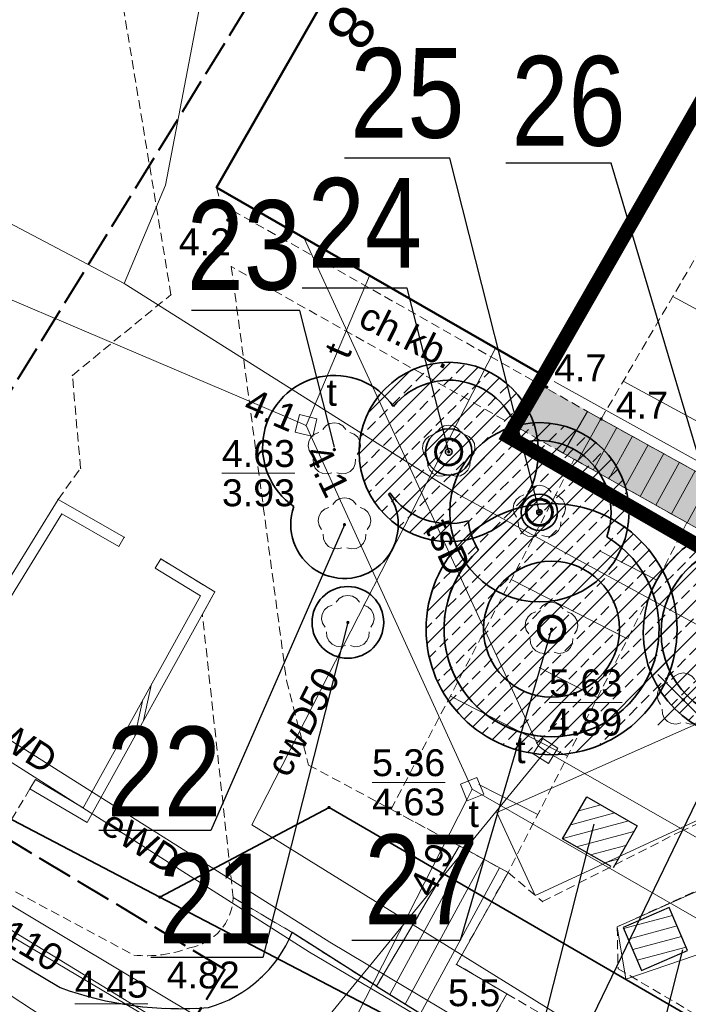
# Model space of a CAD drawing. Extents: x 5477758 to 5478333, y 5918235 to 5918502.
# Tile 60 of 130: x 5477910 to 5477929, y 5918420 to 5918447. Entities that reach past the tile are written whole.
import ezdxf
from ezdxf.enums import TextEntityAlignment as Align

# ---------------------------------------------------------------- set-up
doc = ezdxf.new("R2010")
doc.units = 0
doc.header["$LTSCALE"] = 0.25
doc.header["$PDSIZE"] = 0.75
for name, pattern in [('budynki akt$0$DASHED', [19.05, 12.7, -6.35]), ('PRZER1-1', [2, 1, -1]), ('PRZER2-1', [3, 2, -1]), ('PRZER3-1', [4, 3, -1]), ('PRZER4-1', [5, 4, -1]), ('tabelka$0$mapa PZT$0$xref$0$1753 Tchnologia.dwg$0${ Half Dash }', [0])]:
    doc.linetypes.add(name, pattern=pattern)
doc.layers.get('0').update_dxf_attribs({"linetype": 'CONTINUOUS', "lineweight": 13})
for name, color, linetype, lineweight in [('0_NAWIERZCHNIA UTWARDZONA_CHODNIK', 254, 'CONTINUOUS', 0), ('A_GRANICA OPRACOWANIA', 7, 'CONTINUOUS', 0), ('GEPADR_O', 252, 'CONTINUOUS', 18), ('GEPPGD', 252, 'CONTINUOUS', 18), ('GESBZO', 252, 'CONTINUOUS', 50), ('GESDZI', 30, 'CONTINUOUS', 35), ('GESUZY', 252, 'PRZER1-1', 18), ('GSLKRW', 252, 'CONTINUOUS', 25), ('GSPPRB', 252, 'CONTINUOUS', 20), ('GSPRDL', 252, 'CONTINUOUS', 18), ('GSPWPN', 252, 'CONTINUOUS', 13), ('GSPWPN_O', 252, 'CONTINUOUS', 13), ('GSSDSO', 252, 'CONTINUOUS', 18), ('GSSKOA', 252, 'PRZER3-1', 18), ('GSSKOD', 252, 'PRZER2-1', 18), ('GSSKOD_O', 252, 'PRZER2-1', 18), ('GSSSCK', 252, 'CONTINUOUS', 18), ('GSSZSN', 252, 'PRZER2-1', 18), ('GULCPR', 252, 'CONTINUOUS', 18), ('GULCPR_O', 252, 'CONTINUOUS', 18), ('GULEPR', 252, 'CONTINUOUS', 18), ('GULEPR_O', 252, 'CONTINUOUS', 18), ('GULKPR', 252, 'CONTINUOUS', 18), ('GULTPR', 252, 'CONTINUOUS', 18), ('GULTPR_O', 252, 'CONTINUOUS', 18), ('GULWPR', 252, 'CONTINUOUS', 18), ('GULWPR_O', 252, 'CONTINUOUS', 18), ('GUPIKP', 252, 'CONTINUOUS', 18), ('GUPIWZ', 252, 'CONTINUOUS', 18), ('GUPIWZ_O', 252, 'CONTINUOUS', 18), ('GUPPRZ', 252, 'CONTINUOUS', 18), ('GUPPRZ_O', 252, 'CONTINUOUS', 18), ('zakres', 252, 'PRZER4-1', 50), ('ZZ_brak-drzewa', 4, 'CONTINUOUS', 30), ('ZZ_deskowanie', 170, 'CONTINUOUS', 60), ('ZZ_ekran', 55, 'BATTING', 13), ('ZZ_grupa', 60, 'CONTINUOUS', 30), ('ZZ_grupa-krzewow-szraf', 60, 'CONTINUOUS', 13), ('ZZ_korona', 94, 'CONTINUOUS', 35), ('ZZ_nawadnianie', 150, 'CONTINUOUS', 9), ('ZZ_NSOD', 202, 'CONTINUOUS', 35), ('ZZ_numer-inwentaryzacyjny', 5, 'CONTINUOUS', 25), ('ZZ_SOD', 210, 'tabelka$0$mapa PZT$0$xref$0$1753 Tchnologia.dwg$0${ Half Dash }', 35), ('ZZ_średnica-pnia', 130, 'CONTINUOUS', 35)]:
    doc.layers.add(name, color=color, linetype=linetype, lineweight=lineweight)
doc.styles.add('GEO-INFO', font='arial.ttf')
doc.styles.add('zielen', font='ARIALN.TTF', dxfattribs={"height": 2.5})
doc.linetypes.add('BATTING', pattern='A,0.00254,-2.54,[134,ltypeshp.shx,S=2.54,R=0,X=-2.54,Y=0],-5.08,[134,ltypeshp.shx,S=2.54,R=180,X=2.54,Y=0],-2.54', length=10.16254)
pattern_1 = [(194.933, (5477837.84446, 5918344.9947), (0.08181636, -0.3067773), [])]
pattern_2 = [(45, (0, 0), (-0.449012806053, 0.449012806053), []), (45, (0.449, 0), (-0.449012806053, 0.449012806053), [0.3175, -0.15875])]

# ---------------------------------------------------------------- blocks, each defined once
blk = doc.blocks.new('EPPGN')
blk.add_hatch(color=0).paths.add_polyline_path([(0, -0.09), (0.027812, -0.085595), (0.052901, -0.072812), (0.072812, -0.052901), (0.085595, -0.027812), (0.09, 0), (0.085595, 0.027812), (0.072812, 0.052901), (0.052901, 0.072812), (0.027812, 0.085595), (0, 0.09), (-0.027812, 0.085595), (-0.052901, 0.072812), (-0.072812, 0.052901), (-0.085595, 0.027812), (-0.09, 0), (-0.085595, -0.027812), (-0.072812, -0.052901), (-0.052901, -0.072812), (-0.027812, -0.085595)])
blk = doc.blocks.new('POINT')
at = {"color": 0}
blk.add_point((0, 0), dxfattribs=at)
blk = doc.blocks.new('ODTN_2')
at = {"color": 0}
for points in [[(-1.5, -0.5), (0.5, 0.5)], [(-0.5, -0.5), (1.5, 0.5)]]:
    blk.add_lwpolyline(points, dxfattribs=at)
blk = doc.blocks.new('KOLO')
blk.add_hatch(color=0).paths.add_polyline_path([(-0.5, 0), (-0.482963, -0.12941), (-0.433013, -0.25), (-0.353553, -0.353553), (-0.25, -0.433013), (-0.12941, -0.482963), (0, -0.5), (0.12941, -0.482963), (0.25, -0.433013), (0.353553, -0.353553), (0.433013, -0.25), (0.482963, -0.12941), (0.5, 0), (0.482963, 0.12941), (0.433013, 0.25), (0.353553, 0.353553), (0.25, 0.433013), (0.12941, 0.482963), (0, 0.5), (-0.12941, 0.482963), (-0.25, 0.433013), (-0.353553, 0.353553), (-0.433013, 0.25), (-0.482963, 0.12941)])
blk = doc.blocks.new('KWADRAT_NIEPRZEZR')
at = {"color": 0}
blk.add_lwpolyline([(-0.5, -0.5), (0.5, -0.5), (0.5, 0.5), (-0.5, 0.5)], close=True, dxfattribs=at)
blk = doc.blocks.new('SPDLP')
blk.add_hatch(color=0).paths.add_polyline_path([(0, -0.09), (0.027812, -0.085595), (0.052901, -0.072812), (0.072812, -0.052901), (0.085595, -0.027812), (0.09, 0), (0.085595, 0.027812), (0.072812, 0.052901), (0.052901, 0.072812), (0.027812, 0.085595), (0, 0.09), (-0.027812, 0.085595), (-0.052901, 0.072812), (-0.072812, 0.052901), (-0.085595, 0.027812), (-0.09, 0), (-0.085595, -0.027812), (-0.072812, -0.052901), (-0.052901, -0.072812), (-0.027812, -0.085595)])
at = {"color": 0}
for points in [[(-0.648554, 1.126667), (-0.481106, 1.325358), (-0.255912, 1.454989), (0, 1.5), (0.255912, 1.454989), (0.481106, 1.325358), (0.648554, 1.126667)], [(-1.271938, -0.268652), (-1.40916, -0.048001), (-1.462858, 0.20623), (-1.426585, 0.463525), (-1.304695, 0.693003), (-1.11182, 0.867117), (-0.871109, 0.964971)], [(0.871109, 0.964971), (1.11182, 0.867117), (1.304695, 0.693003), (1.426585, 0.463525), (1.462858, 0.20623), (1.40916, -0.048001), (1.271938, -0.268652)], [(-0.137547, -1.292703), (-0.389802, -1.355024), (-0.648184, -1.327532), (-0.881678, -1.213525), (-1.062258, -1.026689), (-1.168249, -0.78945), (-1.186929, -0.530282)], [(1.186929, -0.530282), (1.168249, -0.78945), (1.062258, -1.026689), (0.881678, -1.213525), (0.648184, -1.327532), (0.389802, -1.355024), (0.137547, -1.292703)]]:
    blk.add_lwpolyline(points, dxfattribs=at)
blk = doc.blocks.new('brak-drzewa')
at = {"layer": 'ZZ_brak-drzewa'}
for p, q in [((-0.707, 0.707), (0.707, -0.707)), ((0.707, 0.707), (-0.707, -0.707))]:
    blk.add_line(p, q, dxfattribs=at)

msp = doc.modelspace()

# ---------------------------------------------------------------- hatches: boundary and pattern name
at = {"layer": '0_NAWIERZCHNIA UTWARDZONA_CHODNIK', "transparency": 33554636}
msp.add_hatch(color=256, dxfattribs=at).paths.add_polyline_path([(5477930.139, 5918434.043), (5477924.534, 5918437.158), (5477923.878, 5918435.979), (5477929.384, 5918432.886)])
at = {"layer": 'ZZ_grupa-krzewow-szraf'}
h = msp.add_hatch(dxfattribs=at)
h.set_pattern_fill('ANSI31', color=256, scale=0.1, angle=90)
h.set_pattern_definition(pattern_1)
edge = h.paths.add_edge_path()
edge.add_line((5477926.55, 5918423.7), (5477925.195, 5918424.479))
edge.add_line((5477925.195, 5918424.479), (5477925.867, 5918425.647))
edge.add_line((5477925.867, 5918425.647), (5477927.271, 5918424.839))
edge.add_line((5477927.271, 5918424.839), (5477926.6, 5918423.671))
h = msp.add_hatch(dxfattribs=at)
h.set_pattern_fill('ANSI31', color=256, scale=0.1, angle=90)
h.set_pattern_definition(pattern_1)
h.paths.add_polyline_path([(5477927.398, 5918420.808), (5477928.681, 5918421.359), (5477928.166, 5918422.558), (5477926.883, 5918422.007)])
at = {"layer": 'ZZ_nawadnianie', "ltscale": 0.15}
h = msp.add_hatch(dxfattribs=at)
h.set_pattern_fill('ANSI33', color=256, scale=0.1)
h.set_pattern_definition(pattern_2)
edge = h.paths.add_edge_path()
edge.add_arc((5477922.019, 5918435.264), 2.5, 0, 360)
h = msp.add_hatch(dxfattribs=at)
h.set_pattern_fill('ANSI33', color=256, scale=0.1)
h.set_pattern_definition(pattern_2)
edge = h.paths.add_edge_path()
edge.add_arc((5477924.547, 5918433.582), 2.5, 0, 360)
h = msp.add_hatch(dxfattribs=at)
h.set_pattern_fill('ANSI33', color=256, scale=0.1)
h.set_pattern_definition(pattern_2)
edge = h.paths.add_edge_path()
edge.add_arc((5477924.886, 5918430.322), 3.5, 0, 360)
h = msp.add_hatch(dxfattribs=at)
h.set_pattern_fill('ANSI33', color=256, scale=0.1)
h.set_pattern_definition(pattern_2)
edge = h.paths.add_edge_path()
edge.add_arc((5477930.441, 5918430.226), 3, 0, 360)

# ---------------------------------------------------------------- linework, layer by layer
at = {"layer": 'A_GRANICA OPRACOWANIA', "color": 1, "linetype": 'budynki akt$0$DASHED', "ltscale": 0.1, "const_width": 0.4}
msp.add_lwpolyline([(5477924.666, 5918437.385), (5477923.68, 5918435.693), (5477947.085, 5918422.232), (5477949.411, 5918426.304), (5477947.596, 5918427.361), (5477964.141, 5918455.941), (5477965.541, 5918458.35), (5477956.078, 5918463.925), (5477947.799, 5918468.803), (5477947.799, 5918468.803), (5477943.997, 5918471.043), (5477943.489, 5918470.182), (5477933.716, 5918453.151), (5477933.004, 5918451.909), (5477924.666, 5918437.385)], dxfattribs=at)
at = {"layer": 'GESBZO', "linetype": 'Continuous', "lineweight": 50}
msp.add_lwpolyline([(5477938.187, 5918486.305), (5477944.481, 5918482.719), (5477947.274, 5918480.998), (5477931.149, 5918452.977), (5477933.004, 5918451.909), (5477924.666, 5918437.385), (5477915.543, 5918442.632), (5477923.558, 5918456.638), (5477921.783, 5918457.715)], close=True, dxfattribs=at)
at = {"layer": 'GESDZI', "linetype": 'Continuous'}
for points in [[(5477937.825, 5918494.464), (5477897.61, 5918435.89), (5477897.31, 5918433.06), (5477897.73, 5918431.34), (5477913.96, 5918422.85), (5477918.68, 5918425.35), (5477941.35, 5918412.22), (5477950.46, 5918406.9), (5477958.503, 5918401.94)], [(5477927.041, 5918302.392), (5477865.49, 5918345.57), (5477899.13, 5918390.84), (5477901.96, 5918388.82), (5477916.33, 5918408.95), (5477922.92, 5918418.17), (5477913.96, 5918422.85), (5477897.73, 5918431.34), (5477895.359, 5918432.58)], [(5477958.503, 5918401.94), (5477950.46, 5918406.9), (5477941.35, 5918412.22), (5477918.68, 5918425.35), (5477913.96, 5918422.85), (5477922.92, 5918418.17), (5477916.33, 5918408.95), (5477972.897, 5918373.915)]]:
    msp.add_lwpolyline(points, dxfattribs=at)
at = {"layer": 'GESUZY', "linetype": 'PRZER1-1', "lineweight": 18, "ltscale": 0.5}
for points in [[(5477958.503, 5918401.94), (5477950.46, 5918406.9), (5477941.35, 5918412.22), (5477918.68, 5918425.35), (5477913.96, 5918422.85), (5477897.73, 5918431.34), (5477897.31, 5918433.06), (5477897.61, 5918435.89), (5477937.825, 5918494.464)], [(5477937.825, 5918494.464), (5477897.61, 5918435.89), (5477897.31, 5918433.06), (5477897.73, 5918431.34), (5477913.96, 5918422.85), (5477918.68, 5918425.35), (5477941.35, 5918412.22), (5477950.46, 5918406.9), (5477958.503, 5918401.94)]]:
    msp.add_lwpolyline(points, dxfattribs=at)
at = {"layer": 'GSLKRW', "linetype": 'Continuous', "lineweight": 25}
msp.add_lwpolyline([(5477895.308, 5918432.497, 0.01241), (5477895.353, 5918432.004, 0.157577), (5477897.052, 5918428.743), (5477911.178, 5918420.326, 0.107372), (5477915.322, 5918419.772, 0.229991), (5477917.649, 5918421.865)], format="xyb", dxfattribs=at)
for points in [[(5477920.002, 5918420.365), (5477917.649, 5918421.865)], [(5477920.002, 5918420.365), (5477922.774, 5918418.644), (5477934.671, 5918411.296), (5477936.246, 5918410.3), (5477952.54, 5918400.183)]]:
    msp.add_lwpolyline(points, dxfattribs=at)
at = {"layer": 'GSPPRB', "linetype": 'Continuous', "lineweight": 20}
for p in [(5477915.543, 5918442.632), (5477915.661, 5918442.181), (5477917.989, 5918441.225), (5477915.953, 5918440.43), (5477919.81, 5918440.177), (5477914.27, 5918439.647), (5477923.325, 5918438.156), (5477911.521, 5918437.398), (5477924.666, 5918437.385), (5477925.891, 5918436.39), (5477925.206, 5918435.233), (5477911.748, 5918434.808), (5477911.124, 5918433.94), (5477912.969, 5918432.883), (5477913.986, 5918432.279), (5477915.493, 5918431.361), (5477910.337, 5918425.874), (5477922.319, 5918424.276), (5477923.675, 5918423.54), (5477924.632, 5918422.726), (5477917.649, 5918421.865), (5477922.234, 5918420.976), (5477920.002, 5918420.365), (5477923.641, 5918420.151)]:
    msp.add_point(p, dxfattribs=at)
at = {"layer": 'GSSDSO', "linetype": 'Continuous', "lineweight": 18}
for points in [[(5477909.005, 5918426.998), (5477907.681, 5918427.788), (5477911.227, 5918433.536), (5477912.82, 5918432.623), (5477912.969, 5918432.883), (5477911.124, 5918433.94), (5477907.266, 5918427.687), (5477908.851, 5918426.74)], [(5477913.83, 5918432.023), (5477915.091, 5918431.254), (5477911.82, 5918425.344), (5477910.491, 5918426.132), (5477910.337, 5918425.874), (5477911.933, 5918424.928), (5477915.493, 5918431.361), (5477913.986, 5918432.279)]]:
    msp.add_lwpolyline(points, close=True, dxfattribs=at)
at = {"layer": 'GSSKOA', "linetype": 'PRZER3-1', "lineweight": 18, "ltscale": 0.5}
msp.add_lwpolyline([(5477895.308, 5918432.497, 0.01241), (5477895.353, 5918432.004, 0.157577), (5477897.052, 5918428.743), (5477911.178, 5918420.326, 0.107372), (5477915.322, 5918419.772, 0.229991), (5477917.649, 5918421.865), (5477920.002, 5918420.365), (5477922.774, 5918418.644), (5477934.671, 5918411.296), (5477936.246, 5918410.3), (5477952.54, 5918400.183), (5477955.756, 5918401.59), (5477958.309, 5918402.569), (5477959.059, 5918402.92)], format="xyb", dxfattribs=at)
at = {"layer": 'GSSKOD', "linetype": 'PRZER2-1', "lineweight": 18, "ltscale": 0.5}
for points in [[(5477924.632, 5918422.726), (5477928.468, 5918424.674), (5477937.092, 5918428.506), (5477941.728, 5918430.721), (5477947.221, 5918436.084), (5477951.574, 5918440.386), (5477956.873, 5918449.535), (5477962.493, 5918459.043), (5477964.446, 5918462.055), (5477967.996, 5918468.433), (5477968.236, 5918468.933)], [(5477910.374, 5918454.624), (5477919.383, 5918449.343), (5477915.543, 5918442.632)], [(5477912.969, 5918432.883), (5477911.124, 5918433.94), (5477911.748, 5918434.808), (5477911.521, 5918437.398), (5477914.27, 5918439.647), (5477912.304, 5918451.514)], [(5477915.543, 5918442.632), (5477915.661, 5918442.181), (5477925.891, 5918436.39), (5477925.206, 5918435.233), (5477915.953, 5918440.43)], [(5477915.953, 5918440.43), (5477917.492, 5918428.892), (5477918.108, 5918426.534), (5477922.319, 5918424.276), (5477920.002, 5918420.365), (5477917.649, 5918421.865), (5477916.007, 5918422.835), (5477915.147, 5918430.736), (5477915.493, 5918431.361)], [(5477915.493, 5918431.361), (5477913.986, 5918432.279)], [(5477910.337, 5918425.874), (5477908.947, 5918423.53)], [(5477939.806, 5918419.904), (5477931.916, 5918424.377), (5477926.715, 5918422.022), (5477926.742, 5918420.853)], [(5477923.641, 5918420.151), (5477922.234, 5918420.976), (5477923.675, 5918423.54)], [(5477923.675, 5918423.54), (5477924.632, 5918422.726)], [(5477926.742, 5918420.853), (5477936.925, 5918414.846)]]:
    msp.add_lwpolyline(points, dxfattribs=at)
msp.add_lwpolyline([(5477908.947, 5918423.53), (5477913.234, 5918421.232, 0.11504), (5477914.789, 5918421.434, 0.351163), (5477916.007, 5918422.835), (5477917.649, 5918421.865, -0.229991), (5477915.322, 5918419.772, -0.107372), (5477911.178, 5918420.326), (5477897.052, 5918428.743)], format="xyb", dxfattribs=at)
at = {"layer": 'GSSSCK', "linetype": 'Continuous', "lineweight": 18}
for points in [[(5477925.206, 5918435.233), (5477925.891, 5918436.39), (5477930.139, 5918434.043), (5477929.384, 5918432.886)], [(5477922.774, 5918418.644), (5477920.002, 5918420.365), (5477922.319, 5918424.276), (5477923.675, 5918423.54), (5477922.234, 5918420.976), (5477923.641, 5918420.151)]]:
    msp.add_lwpolyline(points, close=True, dxfattribs=at)
at = {"layer": 'GSSSCK', "linetype": 'Continuous', "lineweight": 18, "flags": 128}
for points in [[(5477926.264, 5918436.183), (5477925.613, 5918435.004)], [(5477926.702, 5918435.942), (5477926.049, 5918434.759)], [(5477927.14, 5918435.7), (5477926.485, 5918434.514)], [(5477927.577, 5918435.458), (5477926.921, 5918434.27)], [(5477928.015, 5918435.216), (5477927.357, 5918434.025)], [(5477928.453, 5918434.974), (5477927.793, 5918433.78)], [(5477928.89, 5918434.733), (5477928.229, 5918433.535)], [(5477929.328, 5918434.491), (5477928.665, 5918433.29)], [(5477920.38, 5918420.131), (5477922.558, 5918424.146)], [(5477920.806, 5918419.866), (5477922.997, 5918423.908)], [(5477921.231, 5918419.602), (5477923.437, 5918423.669)]]:
    msp.add_lwpolyline(points, dxfattribs=at)
at = {"layer": 'GSSZSN', "linetype": 'PRZER2-1', "lineweight": 18, "ltscale": 0.5}
for points in [[(5477929.356, 5918434.475), (5477926.268, 5918436.181), (5477930.77, 5918443.87), (5477944.733, 5918468.243), (5477950.113, 5918477.734), (5477949.938, 5918479.477), (5477950.546, 5918480.534)], [(5477923.675, 5918423.54), (5477920.41, 5918425.299), (5477925.518, 5918435.057), (5477928.662, 5918433.291)], [(5477928.662, 5918433.291), (5477923.675, 5918423.54)], [(5477935.768, 5918413.141), (5477934.671, 5918411.296), (5477922.774, 5918418.644), (5477923.641, 5918420.151)], [(5477923.641, 5918420.151), (5477935.768, 5918413.141)]]:
    msp.add_lwpolyline(points, dxfattribs=at)
at = {"layer": 'GSSZSN', "linetype": 'Continuous', "lineweight": 18, "flags": 128}
for points in [[(5477931.258, 5918437.981), (5477928.27, 5918439.601)], [(5477929.952, 5918435.573), (5477926.886, 5918437.236)], [(5477927.838, 5918431.68), (5477926.226, 5918432.504)], [(5477927.003, 5918430.048), (5477923.764, 5918431.705)], [(5477926.169, 5918428.416), (5477924.541, 5918429.248)], [(5477925.334, 5918426.784), (5477922.063, 5918428.456)], [(5477924.5, 5918425.152), (5477922.856, 5918425.992)]]:
    msp.add_lwpolyline(points, dxfattribs=at)
at = {"layer": 'GULCPR', "linetype": 'Continuous', "lineweight": 18}
msp.add_lwpolyline([(5477918.802, 5918407.422), (5477925.327, 5918419.408), (5477916.527, 5918424.87), (5477923.325, 5918438.156)], dxfattribs=at)
at = {"layer": 'GULEPR', "linetype": 'Continuous', "lineweight": 18}
for points in [[(5477912.965, 5918439.958), (5477914.122, 5918442.7), (5477915.553, 5918450.196), (5477922.562, 5918463.335), (5477924.456, 5918462.373)], [(5477956.997, 5918399.286), (5477946.078, 5918405.328), (5477936.07, 5918410.789), (5477942.415, 5918423.098), (5477922.29, 5918434.078), (5477912.965, 5918439.958), (5477903.098, 5918445.156)], [(5477957.09, 5918399.45), (5477955.548, 5918400.414), (5477947.165, 5918405.69), (5477945.326, 5918406.96), (5477944.742, 5918407.21), (5477944.409, 5918407.308), (5477943.687, 5918407.502), (5477942.91, 5918407.71), (5477940.285, 5918408.946), (5477937.356, 5918410.529), (5477930.158, 5918414.889), (5477924.924, 5918417.889), (5477918.703, 5918421.594), (5477904.953, 5918430.272), (5477898.015, 5918434.574), (5477896.72, 5918434.791)], [(5477956.855, 5918399.036), (5477949.833, 5918403.508), (5477944.777, 5918406.603), (5477944.059, 5918406.92), (5477942.974, 5918407.121), (5477940.705, 5918408.105), (5477938.886, 5918409.123), (5477933.346, 5918412.411), (5477923.958, 5918417.873), (5477918.134, 5918421.314), (5477906.504, 5918428.715), (5477897.757, 5918434.117), (5477896.584, 5918434.328), (5477896.452, 5918434.356)]]:
    msp.add_lwpolyline(points, dxfattribs=at)
at = {"layer": 'GULKPR', "linetype": 'Continuous', "lineweight": 18}
msp.add_lwpolyline([(5477912.162, 5918418.555), (5477894.041, 5918430.438)], dxfattribs=at)
at = {"layer": 'GULTPR', "linetype": 'Continuous', "lineweight": 18}
for points in [[(5477901.914, 5918443.233), (5477903.002, 5918442.467), (5477903.21, 5918442.32), (5477903.44, 5918442.222), (5477917.807, 5918436.099), (5477918.04, 5918436), (5477918.172, 5918435.71), (5477922.67, 5918425.86)], [(5477924.72, 5918426.924), (5477924.511, 5918427.071), (5477917.989, 5918441.225)], [(5477918.04, 5918436), (5477919.81, 5918440.177)], [(5477894.819, 5918431.703), (5477902.285, 5918427.122), (5477915.001, 5918419.525), (5477909.726, 5918409.968), (5477908.029, 5918406.56)], [(5477908.029, 5918406.56), (5477924.72, 5918426.924)], [(5477924.72, 5918426.924), (5477942.238, 5918416.91), (5477943.582, 5918416.114)], [(5477922.67, 5918425.86), (5477922.52, 5918425.566), (5477912.874, 5918406.653), (5477912.76, 5918406.43), (5477912.639, 5918406.211), (5477904.061, 5918390.689), (5477903.94, 5918390.47), (5477913.569, 5918382.272), (5477913.76, 5918382.11), (5477913.65, 5918381.879), (5477908.41, 5918370.85), (5477908.262, 5918370.649), (5477904.55, 5918365.6), (5477904.751, 5918365.452), (5477947.345, 5918334.06)], [(5477922.67, 5918425.86), (5477935.673, 5918418.385), (5477935.89, 5918418.26), (5477933.606, 5918413.902), (5477933.49, 5918413.68), (5477943.93, 5918407.78), (5477945.066, 5918410.05)]]:
    msp.add_lwpolyline(points, dxfattribs=at)
at = {"layer": 'GULWPR', "linetype": 'Continuous', "lineweight": 18}
for points in [[(5477894.488, 5918431.165), (5477897.208, 5918429.641), (5477922.238, 5918414.33), (5477935.328, 5918406.317), (5477940.653, 5918403.243), (5477944.829, 5918400.897), (5477958.681, 5918392.967)], [(5477955.968, 5918397.472), (5477946.993, 5918402.936), (5477941.139, 5918406.6), (5477936.272, 5918409.44), (5477935.954, 5918409.731), (5477922.073, 5918418.277), (5477917.15, 5918417.448), (5477915.953, 5918418.122), (5477894.353, 5918430.945)]]:
    msp.add_lwpolyline(points, dxfattribs=at)
at = {"layer": 'GUPPRZ_O', "linetype": 'Continuous', "lineweight": 9, "flags": 128}
for points in [[(5477915.692, 5918434.672), (5477917.73, 5918434.672)], [(5477924.815, 5918428.276), (5477926.854, 5918428.276)], [(5477919.881, 5918426.05), (5477921.92, 5918426.05)], [(5477911.591, 5918419.875), (5477913.629, 5918419.875)]]:
    msp.add_lwpolyline(points, dxfattribs=at)
at = {"layer": 'zakres', "linetype": 'PRZER4-1', "lineweight": 40}
msp.add_lwpolyline([(5477963.54, 5918377.848), (5477941.504, 5918392.244), (5477979.546, 5918459.295), (5477938.033, 5918482.848), (5477904.167, 5918427.813), (5477915.775, 5918420.837), (5477872.982, 5918351.171), (5477887.852, 5918340.978), (5477923.836, 5918315.921)], close=True, dxfattribs=at)
at = {"layer": 'ZZ_deskowanie', "linetype": 'Continuous', "ltscale": 0.1}
for centre in [(5477922.019, 5918435.264), (5477924.547, 5918433.582), (5477924.886, 5918430.322, -10.18)]:
    msp.add_circle(centre, 0.367, dxfattribs=at)
at = {"layer": 'ZZ_ekran', "ltscale": 0.15}
for points in [[(5477924.956, 5918437.227), (5477929.966, 5918434.451), (5477946.563, 5918465.594), (5477947.807, 5918464.878), (5477949.131, 5918467.532), (5477944.546, 5918470.186), (5477944.386, 5918469.903)], [(5477926.954, 5918420.558), (5477926.715, 5918422.022), (5477931.962, 5918424.351), (5477933.109, 5918422.665), (5477926.954, 5918420.558)]]:
    msp.add_lwpolyline(points, dxfattribs=at)
at = {"layer": 'ZZ_ekran', "ltscale": 0.15, "elevation": 10.18}
msp.add_lwpolyline([(5477935.2, 5918427.886), (5477924.43, 5918422.898), (5477923.36, 5918425.209), (5477934.161, 5918429.995), (5477935.2, 5918427.886)], dxfattribs=at)
at = {"layer": 'ZZ_grupa', "elevation": 10.18}
msp.add_lwpolyline([(5477926.55, 5918423.7), (5477925.195, 5918424.479), (5477925.867, 5918425.647), (5477927.271, 5918424.839), (5477926.6, 5918423.671)], dxfattribs=at)
at = {"layer": 'ZZ_grupa'}
msp.add_lwpolyline([(5477927.398, 5918420.808), (5477928.681, 5918421.359), (5477928.166, 5918422.558), (5477926.883, 5918422.007), (5477927.398, 5918420.808)], dxfattribs=at)
at = {"layer": 'ZZ_korona', "ltscale": 0.25}
msp.add_circle((5477930.441, 5918430.226), 2.5, dxfattribs=at)
at = {"layer": 'ZZ_korona'}
msp.add_circle((5477919.205, 5918430.51), 1, dxfattribs=at)
for centre, radius, start, end in [((5477918.828, 5918435.396), 2, 34.644, 235.6474), ((5477922.019, 5918435.264), 2, 6.9767, 140.606), ((5477924.547, 5918433.582), 2, 339.9594, 105.7479), ((5477919.11, 5918433.235), 1.5, 160.1154, 34.7518), ((5477918.828, 5918435.396), 2, 319.2199, 320.606), ((5477922.019, 5918435.264), 2, 214.644, 285.7479), ((5477924.547, 5918433.582), 2, 186.9767, 211.9141), ((5477924.886, 5918430.322, -10.18), 3, 132.7573, 352.867), ((5477930.441, 5918430.226), 2.5, 296.0071, 153.8023)]:
    msp.add_arc(centre, radius, start, end, dxfattribs=at)
at = {"layer": 'ZZ_korona', "ltscale": 0.25}
msp.add_arc((5477924.886, 5918430.322, -10.18), 3, 132.7573, 59.1161, dxfattribs=at)
at = {"layer": 'ZZ_NSOD', "ltscale": 0.15}
for centre, radius in [((5477922.019, 5918435.264), 0.647), ((5477924.547, 5918433.582), 0.507), ((5477924.886, 5918430.322, -10.18), 1.895)]:
    msp.add_circle(centre, radius, dxfattribs=at)
at = {"layer": 'ZZ_numer-inwentaryzacyjny'}
for points in [[(5477924.547, 5918433.582), (5477922.046, 5918443.451), (5477919.115, 5918443.451)], [(5477930.441, 5918430.226), (5477926.546, 5918443.318), (5477923.615, 5918443.318)], [(5477922.019, 5918435.264), (5477920.862, 5918439.83), (5477917.931, 5918439.83)], [(5477918.828, 5918435.396), (5477917.862, 5918439.207), (5477914.842, 5918439.207)], [(5477919.11, 5918433.235), (5477915.387, 5918424.71), (5477912.263, 5918424.71)], [(5477919.205, 5918430.51), (5477916.837, 5918421.168), (5477913.713, 5918421.168)], [(5477924.886, 5918430.322), (5477922.334, 5918421.636), (5477919.314, 5918421.636)], [(5477929.319, 5918426.333), (5477921.831, 5918410.839), (5477918.9, 5918410.839)], [(5477926.066, 5918424.887), (5477923.966, 5918416.6), (5477920.841, 5918416.6)], [(5477928.535, 5918421.381), (5477926.435, 5918413.095), (5477923.311, 5918413.095)]]:
    msp.add_lwpolyline(points, dxfattribs=at)
at = {"layer": 'ZZ_SOD', "ltscale": 0.15}
for centre, radius in [((5477922.019, 5918435.264), 2.5), ((5477924.547, 5918433.582), 2.5), ((5477924.886, 5918430.322, -10.18), 3.5), ((5477930.441, 5918430.226), 3)]:
    msp.add_circle(centre, radius, dxfattribs=at)
at = {"layer": 'ZZ_średnica-pnia', "ltscale": 0.15}
for centre, radius in [((5477922.019, 5918435.264), 0.095), ((5477924.547, 5918433.582), 0.075), ((5477924.886, 5918430.322, -10.18), 0.33)]:
    msp.add_circle(centre, radius, dxfattribs=at)

# ---------------------------------------------------------------- block references
at = {"layer": 'GEPPGD', "lineweight": 18, "xscale": 0.5, "yscale": 0.5}
for p in [(5477918.68, 5918425.35), (5477913.96, 5918422.85)]:
    msp.add_blockref('EPPGN', p, dxfattribs=at)
at = {"layer": 'GSPRDL', "lineweight": 18, "xscale": 0.5, "yscale": 0.5}
for p in [(5477918.828, 5918435.327), (5477919.11, 5918433.235), (5477919.205, 5918430.51)]:
    msp.add_blockref('SPDLP', p, dxfattribs=at)
at = {"layer": 'GSPRDL', "color": 96, "lineweight": 18, "true_color": 0x008000, "xscale": 0.5, "yscale": 0.5}
for p in [(5477918.828, 5918435.327), (5477922.019, 5918435.264), (5477924.547, 5918433.582), (5477919.11, 5918433.235), (5477919.205, 5918430.51), (5477924.886, 5918430.322), (5477928.56, 5918428.352)]:
    msp.add_blockref('SPDLP', p, dxfattribs=at)
at = {"layer": 'GSPWPN', "lineweight": 13, "xscale": 0.09, "yscale": 0.09}
for p in [(5477915.855, 5918441.728), (5477924.751, 5918437.069), (5477926.268, 5918436.181)]:
    msp.add_blockref('KOLO', p, dxfattribs=at)
at = {"layer": 'GSSDSO', "lineweight": 18, "xscale": 0.5, "yscale": 0.299999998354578, "rotation": 61.04044905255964}
msp.add_blockref('ODTN_2', (5477913.498, 5918428.065), dxfattribs=at)
at = {"layer": 'GUPIKP', "lineweight": 18, "xscale": 0.5, "yscale": 0.5}
for p in [(5477918.04, 5918436), (5477924.72, 5918426.924), (5477922.67, 5918425.86)]:
    msp.add_blockref('POINT', p, dxfattribs=at)
at = {"layer": 'GUPIWZ', "lineweight": 18, "xscale": 0.5, "yscale": 0.5}
for p, rotation in [((5477918.04, 5918436), 346.1961578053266), ((5477924.72, 5918426.924), 327.9451196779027), ((5477922.67, 5918425.86), 292.3030649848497)]:
    msp.add_blockref('KWADRAT_NIEPRZEZR', p, dxfattribs=dict(at, rotation=rotation))
at = {"layer": 'GUPPRZ', "lineweight": 18}
for p in [(5477917.807, 5918436.099), (5477918.04, 5918436), (5477918.172, 5918435.71), (5477924.72, 5918426.924), (5477922.67, 5918425.86), (5477922.52, 5918425.566)]:
    msp.add_blockref('POINT', p, dxfattribs=at)
at = {"layer": 'ZZ_brak-drzewa'}
msp.add_blockref('brak-drzewa', (5477928.56, 5918428.352), dxfattribs=at)

# ---------------------------------------------------------------- texts
at = {"layer": 'GEPADR_O', "linetype": 'Continuous', "lineweight": 0, "style": 'GEO-INFO'}
msp.add_text('8', height=1.25, rotation=237.3902, dxfattribs=at).set_placement((5477920.097, 5918447.167), align=Align.TOP_LEFT)
at = {"layer": 'GSPWPN_O', "linetype": 'Continuous', "lineweight": 0, "style": 'GEO-INFO'}
for s, p in [('4.2', (5477914.488, 5918440.746)), ('4.7', (5477924.959, 5918437.232)), ('4.7', (5477926.679, 5918436.195)), ('5.5', (5477921.998, 5918419.809))]:
    msp.add_text(s, height=0.75, dxfattribs=at).set_placement(p)
at = {"layer": 'GSSKOD_O', "linetype": 'Continuous', "lineweight": 0, "style": 'GEO-INFO'}
msp.add_text('ch.kb.', height=0.75, rotation=333.435, dxfattribs=at).set_placement((5477920.876, 5918438.521), align=Align.MIDDLE)
at = {"layer": 'GULCPR_O', "linetype": 'Continuous', "lineweight": 0, "style": 'GEO-INFO'}
msp.add_text('cwD50', height=0.75, rotation=62.9002, dxfattribs=at).set_placement((5477917.947, 5918427.743), align=Align.MIDDLE)
at = {"layer": 'GULEPR_O', "linetype": 'Continuous', "lineweight": 0, "style": 'GEO-INFO'}
for rotation, p in [(327.743, (5477909.994, 5918427.194)), (327.5288, (5477913.441, 5918424.401))]:
    msp.add_text('eWD', height=0.75, rotation=rotation, dxfattribs=at).set_placement(p, align=Align.MIDDLE_CENTER)
at = {"layer": 'GULTPR_O', "linetype": 'Continuous', "lineweight": 0, "style": 'GEO-INFO'}
for s, rotation, p in [('t', 67.0313, (5477918.925, 5918438.089)), ('tsD', 294.7394, (5477921.997, 5918432.602))]:
    msp.add_text(s, height=0.75, rotation=rotation, dxfattribs=at).set_placement(p, align=Align.MIDDLE)
at = {"layer": 'GULWPR_O', "linetype": 'Continuous', "lineweight": 0, "style": 'GEO-INFO'}
msp.add_text('wo110', height=0.75, rotation=329.306, dxfattribs=at).set_placement((5477909.826, 5918421.843), align=Align.MIDDLE_CENTER)
at = {"layer": 'GUPIWZ_O', "linetype": 'Continuous', "lineweight": 0, "style": 'GEO-INFO'}
for p in [(5477918.899, 5918436.548), (5477924.166, 5918426.584), (5477922.859, 5918424.803)]:
    msp.add_text('t', height=0.75, dxfattribs=at).set_placement(p, align=Align.RIGHT)
at = {"layer": 'GUPPRZ_O', "linetype": 'Continuous', "lineweight": 0, "style": 'GEO-INFO'}
for s, rotation, p in [('4.1', 336.7523, (5477916.4, 5918436.721)), ('4.1', 296.1994, (5477918.302, 5918435.396)), ('4.9', 64.288, (5477921.226, 5918422.965))]:
    msp.add_text(s, height=0.75, rotation=rotation, dxfattribs=at).set_placement(p, align=Align.MIDDLE_LEFT)
for s, p in [('4.63', (5477915.692, 5918434.844)), ('3.93', (5477915.692, 5918433.749)), ('5.63', (5477924.815, 5918428.449)), ('4.89', (5477924.815, 5918427.354)), ('5.36', (5477919.881, 5918426.223)), ('4.63', (5477919.881, 5918425.128)), ('4.45', (5477911.591, 5918420.047))]:
    msp.add_text(s, height=0.75, dxfattribs=at).set_placement(p)
msp.add_text('4.82', height=0.75, dxfattribs=at).set_placement((5477914.151, 5918420.679), align=Align.MIDDLE_LEFT)
at = {"layer": 'ZZ_numer-inwentaryzacyjny', "linetype": 'Continuous', "char_height": 2.5, "width": 3.31586, "attachment_point": 1, "style": 'zielen'}
for s, insert in [('25', (5477919.271, 5918446.522)), ('26', (5477923.767, 5918446.302)), ('24', (5477918.087, 5918442.901)), ('23', (5477914.71, 5918442.282)), ('22', (5477912.482, 5918427.607)), ('27', (5477919.665, 5918424.595)), ('21', (5477913.932, 5918424.065))]:
    msp.add_mtext(s, dxfattribs=dict(at, insert=insert))

doc.saveas('drawing.dxf')
